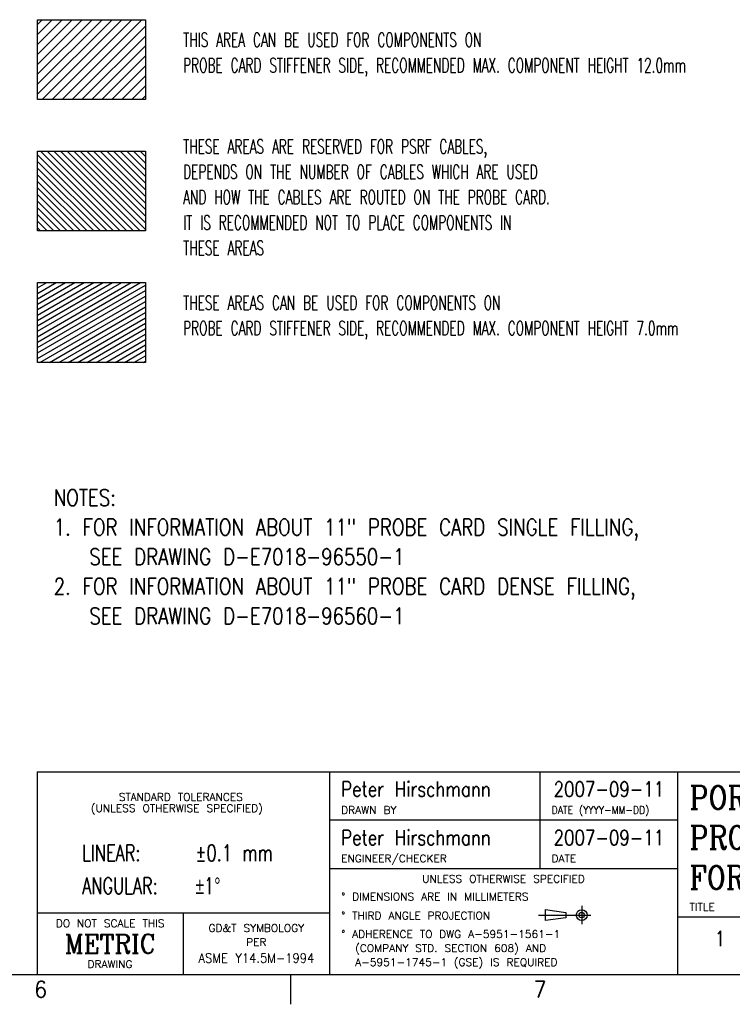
# Model space of a CAD drawing. Header units: inches. Extents: x -343 to 520, y -275 to 283.
# Tile 34 of 42: x 243 to 395, y -275 to -66. Entities that reach past the tile are written whole.
import ezdxf

# ---------------------------------------------------------------- set-up
doc = ezdxf.new("R2010")
doc.units = ezdxf.units.IN
doc.linetypes.add('DOT_CENTER', pattern=[14, 12, -1, 0, -1])
doc.layers.add('1', color=7, linetype='Continuous')
doc.styles.add('CONVERTER_11', font='txt.shx', dxfattribs={"width": 0.9})
doc.styles.add('CONVERTER_12', font='txt.shx', dxfattribs={"width": 0.63})
doc.styles.add('CONVERTER_14', font='txt.shx', dxfattribs={"width": 0.81})
doc.styles.add('CONVERTER_16', font='txt.shx', dxfattribs={"width": 1.035})
doc.styles.add('CONVERTER_17', font='txt.shx', dxfattribs={"width": 0.72})
doc.styles.add('CONVERTER_18', font='complex.shx', dxfattribs={"width": 0.855})
doc.styles.add('CONVERTER_19', font='complex.shx', dxfattribs={"width": 0.95})

# ---------------------------------------------------------------- blocks, each defined once
blk = doc.blocks.new('Tolerance_Block', base_point=(366.64, -236.98))
at = {"color": 4, "attachment_point": 1}
for s, insert, char_height, line_spacing_factor, style in [('    STANDARD TOLERANCES\\P(UNLESS OTHERWISE SPECIFIED)', (258.61, -230.48), 1.6, 0.90036, 'CONVERTER_16'), ('LINEAR:\\PANGULAR:', (256.75, -241.44), 3.5, 1.20048, 'CONVERTER_17')]:
    blk.add_mtext(s, dxfattribs=dict(at, insert=insert, char_height=char_height, line_spacing_factor=line_spacing_factor, style=style))
at = {"color": 3, "insert": (280.86, -241.44), "char_height": 3.5, "attachment_point": 1, "line_spacing_factor": 1.20048, "style": 'CONVERTER_17'}
blk.add_mtext('±0.1 mm\\P{\\Fgdt;`}1{\\Fgdt;~}', dxfattribs=at)
blk = doc.blocks.new('Drawing_Grid_Zones', base_point=(-248.72, -265.13))
at = {"layer": '1', "color": 4, "linetype": 'Continuous'}
blk.add_line((301.09, -269.09), (301.09, -275.44), dxfattribs=at)
at = {"layer": '1', "color": 4, "char_height": 3.5, "attachment_point": 5, "line_spacing_factor": 1.080432, "style": 'CONVERTER_11'}
for s, insert in [('6', (247.91, -272.26)), ('7', (354.27, -272.26))]:
    blk.add_mtext(s, dxfattribs=dict(at, insert=insert))
blk = doc.blocks.new('D_Size_Verigy_Frame', base_point=(-248.72, -265.13))
at = {"color": 7, "linetype": 'Continuous'}
for p, q in [((247.12, -225.9), (247.12, -269.09)), ((247.12, -225.9), (309.43, -225.9)), ((309.43, -225.9), (309.43, -269.09)), ((309.43, -225.9), (513.82, -225.9)), ((383.66, -269.09), (383.66, -225.9)), ((449.92, -256.85), (383.66, -256.85))]:
    blk.add_line(p, q, dxfattribs=at)
at = {"color": 4, "linetype": 'Continuous'}
for p, q in [((354.26, -225.9), (354.26, -246.53)), ((383.66, -236.21), (309.43, -236.21)), ((309.34, -246.53), (383.66, -246.53)), ((355.43, -255.28), (359.8, -255.86)), ((355.43, -257.59), (355.43, -255.28)), ((359.8, -255.86), (359.8, -257.01)), ((247.12, -255.99), (309.43, -255.99)), ((278.27, -255.99), (278.27, -269.09)), ((359.8, -257.01), (355.43, -257.59))]:
    blk.add_line(p, q, dxfattribs=at)
at = {"color": 4, "linetype": 'DOT_CENTER'}
for p, q in [((363.16, -254.47), (363.16, -258.4)), ((353.96, -256.44), (361.2, -256.44)), ((361.2, -256.44), (365.12, -256.44))]:
    blk.add_line(p, q, dxfattribs=at)
at = {"color": 4, "linetype": 'Continuous'}
for radius in [1.15, 0.58]:
    blk.add_circle((363.16, -256.44), radius, dxfattribs=at)
at = {"layer": '1', "color": 7, "linetype": 'Continuous'}
blk.add_line((-334.08, -269.09), (510.82, -269.09), dxfattribs=at)
blk.add_blockref('Tolerance_Block', (366.64, -236.98))
at = {"layer": '1'}
blk.add_blockref('Drawing_Grid_Zones', (-248.72, -265.13), dxfattribs=at)
at = {"color": 4}
for s, style, width, p in [('DRAWN BY', 'CONVERTER_16', 1.035, (311.93, -234.86)), ('DATE (YYYY-MM-DD)', 'CONVERTER_11', 0.9, (356.76, -234.86)), ('ENGINEER/CHECKER', 'CONVERTER_16', 1.035, (311.93, -245.18)), ('DATE', 'CONVERTER_16', 1.035, (356.76, -245.18)), ('TITLE', 'CONVERTER_16', 1.035, (386.16, -255.5))]:
    blk.add_text(s, height=1.6, dxfattribs=dict(at, style=style, width=width)).set_placement(p)
at = {"color": 3, "line_spacing_factor": 1.020408}
for s, insert, char_height, attachment_point, style in [('Peter Hirschmann', (311.93, -229.61), 3.2, 4, 'CONVERTER_14'), ('2007-09-11', (368.96, -229.61), 3.2, 5, 'CONVERTER_14'), ("PORT SCALE RF\\PPROBE CARD UNIT\\PFOR 12' WPI APCC", (386.15, -239.91), 5, 4, 'CONVERTER_18'), ('Peter Hirschmann', (311.93, -239.93), 3.2, 4, 'CONVERTER_14'), ('2007-09-11', (368.96, -239.93), 3.2, 5, 'CONVERTER_14'), ('1', (392.62, -261.45), 3.2, 5, 'CONVERTER_14')]:
    blk.add_mtext(s, dxfattribs=dict(at, insert=insert, char_height=char_height, attachment_point=attachment_point, style=style))
at = {"color": 4}
for s, insert, char_height, attachment_point, line_spacing_factor, style in [('UNLESS OTHERWISE SPECIFIED', (346.5, -247.93), 1.6, 2, 1.12545, 'CONVERTER_16'), ('%%d DIMENSIONS ARE IN MILLIMETERS', (311.93, -251.71), 1.6, 1, 1.12545, 'CONVERTER_16'), ('%%d THIRD ANGLE PROJECTION', (311.93, -255.75), 1.6, 1, 1.12545, 'CONVERTER_16'), ('DO NOT SCALE THIS', (262.69, -257.39), 1.6, 2, 1.12545, 'CONVERTER_16'), ('METRIC', (262.69, -262.54), 4, 5, 1.320528, 'CONVERTER_19'), ('GD&T SYMBOLOGY', (293.85, -258.39), 1.6, 2, 1.12545, 'CONVERTER_16'), ('%%d ADHERENCE TO DWG A-5951-1561-1\\P  (COMPANY STD. SECTION 608) AND\\P  A-5951-1745-1 (GSE) IS REQUIRED', (311.93, -259.68), 1.6, 1, 1.12545, 'CONVERTER_16'), ('PER', (293.85, -261.39), 1.6, 2, 0.90036, 'CONVERTER_16'), ('ASME Y14.5M-1994', (293.85, -266.59), 2, 8, 0.90036, 'CONVERTER_11'), ('DRAWING', (262.69, -267.69), 1.6, 8, 1.12545, 'CONVERTER_16')]:
    blk.add_mtext(s, dxfattribs=dict(at, insert=insert, char_height=char_height, attachment_point=attachment_point, line_spacing_factor=line_spacing_factor, style=style))
blk = doc.blocks.new('1')
at = {"layer": '1', "linetype": 'Continuous'}
h = blk.add_hatch(dxfattribs=at)
h.set_pattern_fill('_USER', color=1, scale=1.5, angle=45, pattern_type=0)
h.set_pattern_definition([(45, (0, 0), (-1.06066, 1.06066), [])])
h.paths.add_polyline_path([(270.22, -65.71), (270.22, -82.71), (247.22, -82.71), (247.22, -65.71)])
h = blk.add_hatch(dxfattribs=at)
h.set_pattern_fill('_USER', color=1, angle=135, pattern_type=0)
h.set_pattern_definition([(135, (0, 0), (-0.7071068, -0.7071068), [])])
h.paths.add_polyline_path([(270.22, -110.71), (247.22, -110.71), (247.22, -93.71), (270.22, -93.71)])
h = blk.add_hatch(dxfattribs=at)
h.set_pattern_fill('_USER', color=1, angle=30, pattern_type=0)
h.set_pattern_definition([(30, (0, 0), (-0.5, 0.8660254), [])])
h.paths.add_polyline_path([(270.22, -138.71), (247.22, -138.71), (247.22, -121.71), (270.22, -121.71)])
at = {"layer": '1', "color": 7, "linetype": 'Continuous'}
for p, q in [((247.22, -65.71), (270.22, -65.71)), ((247.22, -82.71), (247.22, -65.71)), ((270.22, -65.71), (270.22, -82.71)), ((270.22, -82.71), (247.22, -82.71)), ((247.22, -110.71), (247.22, -93.71)), ((247.22, -93.71), (270.22, -93.71)), ((270.22, -93.71), (270.22, -110.71)), ((270.22, -110.71), (247.22, -110.71)), ((247.22, -121.71), (270.22, -121.71)), ((247.22, -138.71), (247.22, -121.71)), ((270.22, -121.71), (270.22, -138.71)), ((270.22, -138.71), (247.22, -138.71))]:
    blk.add_line(p, q, dxfattribs=at)
blk.add_blockref('D_Size_Verigy_Frame', (-248.72, -265.13))
at = {"layer": '1', "color": 1, "attachment_point": 7, "line_spacing_factor": 1.080432}
for s, insert, char_height, style in [('THIS AREA CAN BE USED FOR COMPONENTS ON\\PPROBE CARD STIFFENER SIDE, RECOMMENDED MAX. COMPONENT HEIGHT 12.0mm', (278.25, -77.84), 3, 'CONVERTER_12'), ('THESE AREAS ARE RESERVED FOR PSRF CABLES,\\PDEPENDS ON THE NUMBER OF CABLES WHICH ARE USED \\PAND HOW THE CABLES ARE ROUTED ON THE PROBE CARD.\\PIT IS RECOMMENDED NOT TO PLACE COMPONENTS IN\\PTHESE AREAS', (278.25, -115.84), 3, 'CONVERTER_12'), ('THESE AREAS CAN BE USED FOR COMPONENTS ON\\PPROBE CARD STIFFENER SIDE, RECOMMENDED MAX. COMPONENT HEIGHT 7.0mm', (278.25, -133.84), 3, 'CONVERTER_12'), ('NOTES:\\P1. FOR INFORMATION ABOUT 11" PROBE CARD SINGLE FILLING,\\P   SEE DRAWING D-E7018-96550-1\\P2. FOR INFORMATION ABOUT 11" PROBE CARD DENSE FILLING,\\P   SEE DRAWING D-E7018-96560-1', (250.68, -194.47), 3.5, 'CONVERTER_14')]:
    blk.add_mtext(s, dxfattribs=dict(at, insert=insert, char_height=char_height, style=style))

msp = doc.modelspace()

# ---------------------------------------------------------------- block references
at = {"layer": '1'}
msp.add_blockref('1', (0, 0), dxfattribs=at)

doc.saveas('drawing.dxf')
